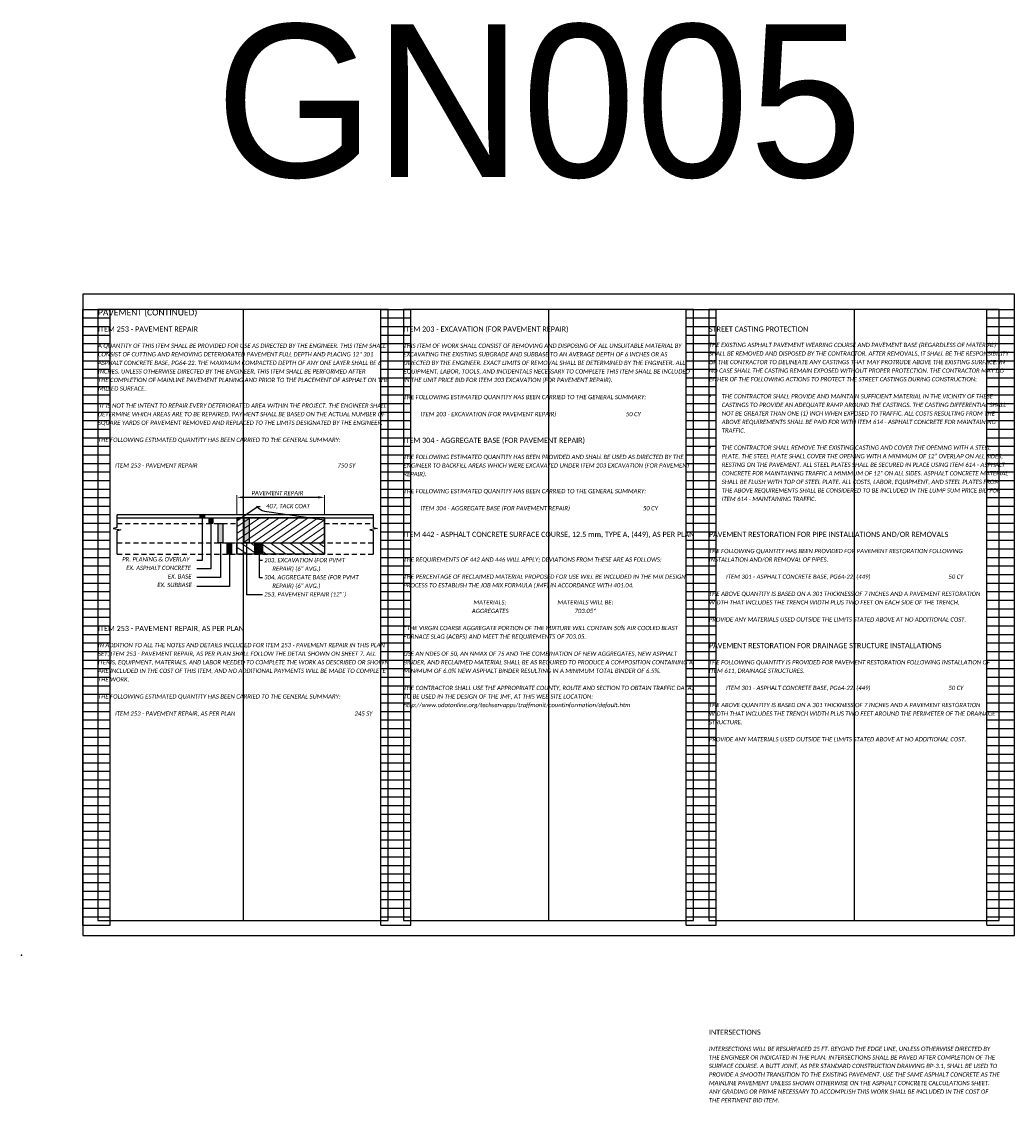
# Model space of a CAD drawing. Header units: feet. Extents: x -125 to 477, y -52 to 274.
# Tile 6 of 16: x 128 to 161, y 63 to 98. Entities that reach past the tile are written whole.
import ezdxf

# ---------------------------------------------------------------- set-up
doc = ezdxf.new("R2010")
doc.units = ezdxf.units.FT
doc.header["$MEASUREMENT"] = 0
doc.linetypes.add('OhDOT_USTN3', pattern=[0.22, 0.165, -0.055])
doc.layers.add('0_VIEW', color=7, linetype='Continuous', plot=False)
doc.layers.add('SC_Scratch1', color=7, linetype='Continuous', plot=False)
for name, color, linetype in [('PV_P_Text', 7, 'Continuous'), ('SH_Border', 7, 'Continuous'), ('SH_Text', 7, 'Continuous'), ('TX_P_1', 7, 'Continuous'), ('XS_P_Pavt_Surface', 251, 'Continuous'), ('XS_X_Pavt', 133, 'OhDOT_USTN3')]:
    doc.layers.add(name, color=color, linetype=linetype)
doc.styles.add('P_Slanted-Bold_Normal', font='calibriz.ttf', dxfattribs={"height": 0.14})
doc.styles.add('P_Slanted-Bold_Title', font='calibriz.ttf', dxfattribs={"height": 0.2})
doc.styles.add('P_Slanted_Normal', font='calibrii.ttf', dxfattribs={"height": 0.14})
doc.styles.add('Slanted-Normal', font='font31.shx', dxfattribs={"height": 0.14})

# ---------------------------------------------------------------- blocks, each defined once
blk = doc.blocks.new('3COL')
at = {"layer": '0_VIEW', "color": 3, "linetype": 'Continuous'}
for p, q in [((2, 0.98), (2, 21.14)), ((2, 21.14), (2.9, 21.14)), ((2.9, 0.98), (2.9, 21.14)), ((11.76, 0.98), (11.76, 21.14)), ((11.76, 21.14), (12.74, 21.14)), ((12.74, 0.98), (12.74, 21.14)), ((21.76, 0.98), (21.76, 21.14)), ((21.76, 21.14), (22.74, 21.14)), ((22.74, 0.98), (22.74, 21.14)), ((31.6, 0.98), (31.6, 21.14)), ((31.6, 21.14), (32.5, 21.14)), ((32.5, 0.98), (32.5, 21.14)), ((2, 20.86), (2.9, 20.86)), ((2, 20.58), (2.9, 20.58)), ((11.76, 20.86), (12.74, 20.86)), ((11.76, 20.58), (12.74, 20.58)), ((21.76, 20.86), (22.74, 20.86)), ((21.76, 20.58), (22.74, 20.58)), ((31.6, 20.86), (32.5, 20.86)), ((31.6, 20.58), (32.5, 20.58)), ((2, 20.3), (2.9, 20.3)), ((11.76, 20.3), (12.74, 20.3)), ((21.76, 20.3), (22.74, 20.3)), ((31.6, 20.3), (32.5, 20.3)), ((2, 20.02), (2.9, 20.02)), ((11.76, 20.02), (12.74, 20.02)), ((21.76, 20.02), (22.74, 20.02)), ((31.6, 20.02), (32.5, 20.02)), ((2, 19.74), (2.9, 19.74)), ((2, 19.46), (2.9, 19.46)), ((11.76, 19.74), (12.74, 19.74)), ((11.76, 19.46), (12.74, 19.46)), ((21.76, 19.74), (22.74, 19.74)), ((21.76, 19.46), (22.74, 19.46)), ((31.6, 19.74), (32.5, 19.74)), ((31.6, 19.46), (32.5, 19.46)), ((2, 19.18), (2.9, 19.18)), ((11.76, 19.18), (12.74, 19.18)), ((21.76, 19.18), (22.74, 19.18)), ((31.6, 19.18), (32.5, 19.18)), ((2, 18.9), (2.9, 18.9)), ((11.76, 18.9), (12.74, 18.9)), ((21.76, 18.9), (22.74, 18.9)), ((31.6, 18.9), (32.5, 18.9)), ((2, 18.62), (2.9, 18.62)), ((11.76, 18.62), (12.74, 18.62)), ((21.76, 18.62), (22.74, 18.62)), ((31.6, 18.62), (32.5, 18.62)), ((2, 18.34), (2.9, 18.34)), ((2, 18.06), (2.9, 18.06)), ((11.76, 18.34), (12.74, 18.34)), ((11.76, 18.06), (12.74, 18.06)), ((21.76, 18.34), (22.74, 18.34)), ((21.76, 18.06), (22.74, 18.06)), ((31.6, 18.34), (32.5, 18.34)), ((31.6, 18.06), (32.5, 18.06)), ((2, 17.78), (2.9, 17.78)), ((11.76, 17.78), (12.74, 17.78)), ((21.76, 17.78), (22.74, 17.78)), ((31.6, 17.78), (32.5, 17.78)), ((2, 17.5), (2.9, 17.5)), ((11.76, 17.5), (12.74, 17.5)), ((21.76, 17.5), (22.74, 17.5)), ((31.6, 17.5), (32.5, 17.5)), ((2, 17.22), (2.9, 17.22)), ((11.76, 17.22), (12.74, 17.22)), ((21.76, 17.22), (22.74, 17.22)), ((31.6, 17.22), (32.5, 17.22)), ((2, 16.94), (2.9, 16.94)), ((2, 16.66), (2.9, 16.66)), ((11.76, 16.94), (12.74, 16.94)), ((11.76, 16.66), (12.74, 16.66)), ((21.76, 16.94), (22.74, 16.94)), ((21.76, 16.66), (22.74, 16.66)), ((31.6, 16.94), (32.5, 16.94)), ((31.6, 16.66), (32.5, 16.66)), ((2, 16.38), (2.9, 16.38)), ((11.76, 16.38), (12.74, 16.38)), ((21.76, 16.38), (22.74, 16.38)), ((31.6, 16.38), (32.5, 16.38)), ((2, 16.1), (2.9, 16.1)), ((11.76, 16.1), (12.74, 16.1)), ((21.76, 16.1), (22.74, 16.1)), ((31.6, 16.1), (32.5, 16.1)), ((2, 15.82), (2.9, 15.82)), ((11.76, 15.82), (12.74, 15.82)), ((21.76, 15.82), (22.74, 15.82)), ((31.6, 15.82), (32.5, 15.82)), ((2, 15.54), (2.9, 15.54)), ((2, 15.26), (2.9, 15.26)), ((11.76, 15.54), (12.74, 15.54)), ((11.76, 15.26), (12.74, 15.26)), ((21.76, 15.54), (22.74, 15.54)), ((21.76, 15.26), (22.74, 15.26)), ((31.6, 15.54), (32.5, 15.54)), ((31.6, 15.26), (32.5, 15.26)), ((2, 14.98), (2.9, 14.98)), ((11.76, 14.98), (12.74, 14.98)), ((21.76, 14.98), (22.74, 14.98)), ((31.6, 14.98), (32.5, 14.98)), ((2, 14.7), (2.9, 14.7)), ((11.76, 14.7), (12.74, 14.7)), ((21.76, 14.7), (22.74, 14.7)), ((31.6, 14.7), (32.5, 14.7)), ((2, 14.42), (2.9, 14.42)), ((11.76, 14.42), (12.74, 14.42)), ((21.76, 14.42), (22.74, 14.42)), ((31.6, 14.42), (32.5, 14.42)), ((2, 14.14), (2.9, 14.14)), ((2, 13.86), (2.9, 13.86)), ((11.76, 14.14), (12.74, 14.14)), ((11.76, 13.86), (12.74, 13.86)), ((21.76, 14.14), (22.74, 14.14)), ((21.76, 13.86), (22.74, 13.86)), ((31.6, 14.14), (32.5, 14.14)), ((31.6, 13.86), (32.5, 13.86)), ((2, 13.58), (2.9, 13.58)), ((11.76, 13.58), (12.74, 13.58)), ((21.76, 13.58), (22.74, 13.58)), ((31.6, 13.58), (32.5, 13.58)), ((2, 13.3), (2.9, 13.3)), ((11.76, 13.3), (12.74, 13.3)), ((21.76, 13.3), (22.74, 13.3)), ((31.6, 13.3), (32.5, 13.3)), ((2, 13.02), (2.9, 13.02)), ((2, 12.74), (2.9, 12.74)), ((11.76, 13.02), (12.74, 13.02)), ((11.76, 12.74), (12.74, 12.74)), ((21.76, 13.02), (22.74, 13.02)), ((21.76, 12.74), (22.74, 12.74)), ((31.6, 13.02), (32.5, 13.02)), ((31.6, 12.74), (32.5, 12.74)), ((2, 12.46), (2.9, 12.46)), ((11.76, 12.46), (12.74, 12.46)), ((21.76, 12.46), (22.74, 12.46)), ((31.6, 12.46), (32.5, 12.46)), ((2, 12.18), (2.9, 12.18)), ((11.76, 12.18), (12.74, 12.18)), ((21.76, 12.18), (22.74, 12.18)), ((31.6, 12.18), (32.5, 12.18)), ((2, 11.9), (2.9, 11.9)), ((11.76, 11.9), (12.74, 11.9)), ((21.76, 11.9), (22.74, 11.9)), ((31.6, 11.9), (32.5, 11.9)), ((2, 11.62), (2.9, 11.62)), ((2, 11.34), (2.9, 11.34)), ((11.76, 11.62), (12.74, 11.62)), ((11.76, 11.34), (12.74, 11.34)), ((21.76, 11.62), (22.74, 11.62)), ((21.76, 11.34), (22.74, 11.34)), ((31.6, 11.62), (32.5, 11.62)), ((31.6, 11.34), (32.5, 11.34)), ((2, 11.06), (2.9, 11.06)), ((11.76, 11.06), (12.74, 11.06)), ((21.76, 11.06), (22.74, 11.06)), ((31.6, 11.06), (32.5, 11.06)), ((2, 10.78), (2.9, 10.78)), ((11.76, 10.78), (12.74, 10.78)), ((21.76, 10.78), (22.74, 10.78)), ((31.6, 10.78), (32.5, 10.78)), ((2, 10.5), (2.9, 10.5)), ((11.76, 10.5), (12.74, 10.5)), ((21.76, 10.5), (22.74, 10.5)), ((31.6, 10.5), (32.5, 10.5)), ((2, 10.22), (2.9, 10.22)), ((2, 9.94), (2.9, 9.94)), ((11.76, 10.22), (12.74, 10.22)), ((11.76, 9.94), (12.74, 9.94)), ((21.76, 10.22), (22.74, 10.22)), ((21.76, 9.94), (22.74, 9.94)), ((31.6, 10.22), (32.5, 10.22)), ((31.6, 9.94), (32.5, 9.94)), ((2, 9.66), (2.9, 9.66)), ((11.76, 9.66), (12.74, 9.66)), ((21.76, 9.66), (22.74, 9.66)), ((31.6, 9.66), (32.5, 9.66)), ((2, 9.38), (2.9, 9.38)), ((11.76, 9.38), (12.74, 9.38)), ((21.76, 9.38), (22.74, 9.38)), ((31.6, 9.38), (32.5, 9.38)), ((2, 9.1), (2.9, 9.1)), ((11.76, 9.1), (12.74, 9.1)), ((21.76, 9.1), (22.74, 9.1)), ((31.6, 9.1), (32.5, 9.1)), ((2, 8.82), (2.9, 8.82)), ((2, 8.54), (2.9, 8.54)), ((11.76, 8.82), (12.74, 8.82)), ((11.76, 8.54), (12.74, 8.54)), ((21.76, 8.82), (22.74, 8.82)), ((21.76, 8.54), (22.74, 8.54)), ((31.6, 8.82), (32.5, 8.82)), ((31.6, 8.54), (32.5, 8.54)), ((2, 8.26), (2.9, 8.26)), ((11.76, 8.26), (12.74, 8.26)), ((21.76, 8.26), (22.74, 8.26)), ((31.6, 8.26), (32.5, 8.26)), ((2, 7.98), (2.9, 7.98)), ((11.76, 7.98), (12.74, 7.98)), ((21.76, 7.98), (22.74, 7.98)), ((31.6, 7.98), (32.5, 7.98)), ((2, 7.7), (2.9, 7.7)), ((11.76, 7.7), (12.74, 7.7)), ((21.76, 7.7), (22.74, 7.7)), ((31.6, 7.7), (32.5, 7.7)), ((2, 7.42), (2.9, 7.42)), ((2, 7.14), (2.9, 7.14)), ((11.76, 7.42), (12.74, 7.42)), ((11.76, 7.14), (12.74, 7.14)), ((21.76, 7.42), (22.74, 7.42)), ((21.76, 7.14), (22.74, 7.14)), ((31.6, 7.42), (32.5, 7.42)), ((31.6, 7.14), (32.5, 7.14)), ((2, 6.86), (2.9, 6.86)), ((11.76, 6.86), (12.74, 6.86)), ((21.76, 6.86), (22.74, 6.86)), ((31.6, 6.86), (32.5, 6.86)), ((2, 6.58), (2.9, 6.58)), ((11.76, 6.58), (12.74, 6.58)), ((21.76, 6.58), (22.74, 6.58)), ((31.6, 6.58), (32.5, 6.58)), ((2, 6.3), (2.9, 6.3)), ((2, 6.02), (2.9, 6.02)), ((11.76, 6.3), (12.74, 6.3)), ((11.76, 6.02), (12.74, 6.02)), ((21.76, 6.3), (22.74, 6.3)), ((21.76, 6.02), (22.74, 6.02)), ((31.6, 6.3), (32.5, 6.3)), ((31.6, 6.02), (32.5, 6.02)), ((2, 5.74), (2.9, 5.74)), ((11.76, 5.74), (12.74, 5.74)), ((21.76, 5.74), (22.74, 5.74)), ((31.6, 5.74), (32.5, 5.74)), ((2, 5.46), (2.9, 5.46)), ((11.76, 5.46), (12.74, 5.46)), ((21.76, 5.46), (22.74, 5.46)), ((31.6, 5.46), (32.5, 5.46)), ((2, 5.18), (2.9, 5.18)), ((11.76, 5.18), (12.74, 5.18)), ((21.76, 5.18), (22.74, 5.18)), ((31.6, 5.18), (32.5, 5.18)), ((2, 4.9), (2.9, 4.9)), ((2, 4.62), (2.9, 4.62)), ((11.76, 4.9), (12.74, 4.9)), ((11.76, 4.62), (12.74, 4.62)), ((21.76, 4.9), (22.74, 4.9)), ((21.76, 4.62), (22.74, 4.62)), ((31.6, 4.9), (32.5, 4.9)), ((31.6, 4.62), (32.5, 4.62)), ((2, 4.34), (2.9, 4.34)), ((11.76, 4.34), (12.74, 4.34)), ((21.76, 4.34), (22.74, 4.34)), ((31.6, 4.34), (32.5, 4.34)), ((2, 4.06), (2.9, 4.06)), ((11.76, 4.06), (12.74, 4.06)), ((21.76, 4.06), (22.74, 4.06)), ((31.6, 4.06), (32.5, 4.06)), ((2, 3.78), (2.9, 3.78)), ((11.76, 3.78), (12.74, 3.78)), ((21.76, 3.78), (22.74, 3.78)), ((31.6, 3.78), (32.5, 3.78)), ((2, 3.5), (2.9, 3.5)), ((2, 3.22), (2.9, 3.22)), ((11.76, 3.5), (12.74, 3.5)), ((11.76, 3.22), (12.74, 3.22)), ((21.76, 3.5), (22.74, 3.5)), ((21.76, 3.22), (22.74, 3.22)), ((31.6, 3.5), (32.5, 3.5)), ((31.6, 3.22), (32.5, 3.22)), ((2, 2.94), (2.9, 2.94)), ((11.76, 2.94), (12.74, 2.94)), ((21.76, 2.94), (22.74, 2.94)), ((31.6, 2.94), (32.5, 2.94)), ((2, 2.66), (2.9, 2.66)), ((11.76, 2.66), (12.74, 2.66)), ((21.76, 2.66), (22.74, 2.66)), ((31.6, 2.66), (32.5, 2.66)), ((2, 2.38), (2.9, 2.38)), ((11.76, 2.38), (12.74, 2.38)), ((21.76, 2.38), (22.74, 2.38)), ((31.6, 2.38), (32.5, 2.38)), ((2, 2.1), (2.9, 2.1)), ((2, 1.82), (2.9, 1.82)), ((11.76, 2.1), (12.74, 2.1)), ((11.76, 1.82), (12.74, 1.82)), ((21.76, 2.1), (22.74, 2.1)), ((21.76, 1.82), (22.74, 1.82)), ((31.6, 2.1), (32.5, 2.1)), ((31.6, 1.82), (32.5, 1.82)), ((2, 1.54), (2.9, 1.54)), ((11.76, 1.54), (12.74, 1.54)), ((21.76, 1.54), (22.74, 1.54)), ((31.6, 1.54), (32.5, 1.54)), ((2, 1.26), (2.9, 1.26)), ((11.76, 1.26), (12.74, 1.26)), ((21.76, 1.26), (22.74, 1.26)), ((31.6, 1.26), (32.5, 1.26)), ((2, 0.98), (2.9, 0.98)), ((11.76, 0.98), (12.74, 0.98)), ((21.76, 0.98), (22.74, 0.98)), ((31.6, 0.98), (32.5, 0.98))]:
    blk.add_line(p, q, dxfattribs=at)
at = {"layer": '0_VIEW', "color": 3}
blk.add_lwpolyline([(2, 0.64), (32.5, 0.64), (32.5, 21.64), (2, 21.64)], close=True, dxfattribs=at)
at = {"layer": '0_VIEW', "color": 3, "linetype": 'Continuous'}
blk.add_point((0, 0), dxfattribs=at)

msp = doc.modelspace()

# ---------------------------------------------------------------- hatches: boundary and pattern name
at = {"layer": 'PV_P_Text', "linetype": 'Continuous'}
for points in [[(134.328, 82.319), (134.471, 82.319), (134.471, 82.225), (134.328, 82.225)], [(134.618, 82.225), (134.738, 82.225), (134.738, 82.038), (134.618, 82.038)], [(135.768, 82.225), (135.934, 82.225), (135.934, 81.398), (135.768, 81.398)], [(134.92, 82.038), (135.067, 82.038), (135.067, 81.398), (134.92, 81.398)], [(135.213, 81.398), (135.355, 81.398), (135.355, 81.031), (135.213, 81.031)], [(136.115, 81.398), (136.372, 81.398), (136.372, 81.031), (136.115, 81.031)]]:
    msp.add_hatch(color=1, dxfattribs=at).paths.add_polyline_path(points)
at = {"layer": 'XS_P_Pavt_Surface', "linetype": 'Continuous', "lineweight": 0}
h = msp.add_hatch(dxfattribs=at)
h.set_pattern_fill('USER', scale=0.182475, angle=35, style=0, pattern_type=0)
h.set_pattern_definition([(35, (136.43106, 81.66515), (-0.104663, 0.149474), [])])
h.paths.add_polyline_path([(135.531, 81.398), (138.399, 81.398), (138.399, 82.225), (135.531, 82.225)])
h = msp.add_hatch(dxfattribs=at)
h.set_pattern_fill('USER', scale=0.182475, angle=145, style=0, pattern_type=0)
h.set_pattern_definition([(145, (136.11114, 80.85874), (-0.104663, -0.149474), [])])
h.paths.add_polyline_path([(135.531, 81.398), (138.399, 81.398), (138.399, 81.031), (135.531, 81.031)])

# ---------------------------------------------------------------- linework, layer by layer
at = {"layer": 'PV_P_Text', "color": 7, "linetype": 'Continuous', "lineweight": 0}
for p, q in [((135.531, 82.319), (135.531, 82.961)), ((138.399, 82.319), (138.399, 82.961))]:
    msp.add_line(p, q, dxfattribs=at)
at = {"layer": 'PV_P_Text'}
for p, q in [((138.189, 82.891), (135.741, 82.891)), ((135.531, 82.125), (136.196, 82.579)), ((136.295, 82.579), (136.196, 82.579)), ((131.61, 81.904), (131.61, 82.319)), ((134.392, 82.225), (134.392, 80.828)), ((140.002, 81.904), (140.002, 82.319)), ((131.61, 81.904), (131.48, 81.87)), ((131.48, 81.87), (131.727, 81.824)), ((131.727, 81.824), (131.61, 81.79)), ((131.61, 81.031), (131.61, 81.79)), ((134.677, 82.038), (134.677, 80.548)), ((140.132, 81.87), (139.884, 81.824)), ((139.884, 81.824), (140.002, 81.79)), ((140.002, 81.904), (140.132, 81.87)), ((140.002, 81.031), (140.002, 81.79)), ((134.99, 81.398), (134.99, 80.268)), ((135.842, 81.398), (135.842, 79.702)), ((135.285, 81.031), (135.285, 79.973)), ((136.253, 81.031), (136.253, 80.253)), ((134.392, 80.828), (134.222, 80.828)), ((136.371, 80.828), (136.253, 80.828)), ((134.677, 80.548), (134.222, 80.548)), ((134.99, 80.268), (134.222, 80.268)), ((135.285, 79.973), (134.222, 79.973)), ((136.371, 80.253), (136.253, 80.253)), ((136.371, 79.702), (135.842, 79.702))]:
    msp.add_line(p, q, dxfattribs=at)
at = {"layer": 'PV_P_Text', "flags": 128}
msp.add_lwpolyline([(136.196, 82.579), (136.207, 82.566), (136.167, 82.607, 0.158005), (136.437, 82.435), (136.437, 82.435), (138.388, 82.158)], format="xyb", dxfattribs=at)
at = {"layer": 'PV_P_Text', "color": 1, "flags": 128}
for points in [[(134.328, 82.319), (134.471, 82.319), (134.471, 82.225), (134.328, 82.225), (134.328, 82.319)], [(134.618, 82.225), (134.738, 82.225), (134.738, 82.038), (134.618, 82.038), (134.618, 82.225)], [(135.768, 82.225), (135.934, 82.225), (135.934, 81.398), (135.768, 81.398), (135.768, 82.225)], [(134.92, 82.038), (135.067, 82.038), (135.067, 81.398), (134.92, 81.398), (134.92, 82.038)], [(135.213, 81.398), (135.355, 81.398), (135.355, 81.031), (135.213, 81.031), (135.213, 81.398)], [(136.115, 81.398), (136.372, 81.398), (136.372, 81.031), (136.115, 81.031), (136.115, 81.398)]]:
    msp.add_lwpolyline(points, dxfattribs=at)
at = {"layer": 'PV_P_Text'}
for points in [[(135.741, 82.926), (135.741, 82.856), (135.531, 82.891)], [(138.189, 82.926), (138.189, 82.856), (138.399, 82.891)]]:
    msp.add_solid(points, dxfattribs=at)
at = {"layer": 'SC_Scratch1'}
for p, q in [((135.731, 89.044), (135.731, 69.044)), ((145.731, 89.044), (145.731, 69.044)), ((155.731, 89.044), (155.731, 69.044))]:
    msp.add_line(p, q, dxfattribs=at)
for points in [[(130.481, 68.544), (160.981, 68.544), (160.981, 89.544), (130.481, 89.544)], [(130.981, 69.044), (140.481, 69.044), (140.481, 89.044), (130.981, 89.044)], [(140.981, 69.044), (150.481, 69.044), (150.481, 89.044), (140.981, 89.044)], [(150.981, 69.044), (160.481, 69.044), (160.481, 89.044), (150.981, 89.044)]]:
    msp.add_lwpolyline(points, close=True, dxfattribs=at)
at = {"layer": 'XS_P_Pavt_Surface'}
for p, q in [((140.002, 82.319), (131.61, 82.319)), ((131.61, 82.225), (140.002, 82.225)), ((135.531, 82.225), (135.531, 81.031)), ((138.399, 82.225), (138.399, 81.031))]:
    msp.add_line(p, q, dxfattribs=at)
at = {"layer": 'XS_P_Pavt_Surface', "flags": 128}
for points in [[(135.531, 81.398), (138.399, 81.398), (138.399, 82.225), (135.531, 82.225), (135.531, 81.398)], [(135.531, 81.398), (138.399, 81.398), (138.399, 81.031), (135.531, 81.031), (135.531, 81.398)]]:
    msp.add_lwpolyline(points, dxfattribs=at)
at = {"layer": 'XS_X_Pavt'}
for p, q in [((131.61, 82.038), (135.531, 82.038)), ((138.399, 82.038), (140.002, 82.038)), ((131.61, 81.398), (140.002, 81.398)), ((131.61, 81.031), (140.002, 81.031))]:
    msp.add_line(p, q, dxfattribs=at)

# ---------------------------------------------------------------- block references
at = {"layer": 'SC_Scratch1'}
msp.add_blockref('3COL', (128.481, 67.904), dxfattribs=at)

# ---------------------------------------------------------------- texts
at = {"layer": 'PV_P_Text', "color": 7, "style": 'P_Slanted_Normal'}
msp.add_text('PAVEMENT REPAIR', height=0.14, dxfattribs=at).set_placement((136.008, 82.961))
at = {"layer": 'PV_P_Text', "style": 'P_Slanted_Normal'}
for s, p in [('407, TACK COAT', (136.483, 82.533)), ('PR. PLANING & OVERLAY', (131.773, 80.793)), ('EX. ASPHALT CONCRETE', (131.906, 80.513)), ('EX. BASE', (133.268, 80.233)), ('304, AGGREGATE BASE (FOR PVMT', (136.421, 80.206)), ('     REPAIR) (6" AVG.)', (136.441, 80.486)), ('EX. SUBBASE', (132.922, 79.953)), ('     REPAIR) (6" AVG.)', (136.441, 79.926)), ('253, PAVEMENT REPAIR (12"`)', (136.421, 79.646))]:
    msp.add_text(s, height=0.14, dxfattribs=at).set_placement(p)
at = {"layer": 'SC_Scratch1', "color": 1, "insert": (145.422, 98.374), "char_height": 5, "width": 9.5, "attachment_point": 2, "style": 'Slanted-Normal'}
msp.add_mtext('GN005', dxfattribs=at)
at = {"layer": 'SH_Border', "style": 'P_Slanted_Normal'}
msp.add_text('203, EXCAVATION (FOR PVMT', height=0.14, dxfattribs=at).set_placement((136.421, 80.766))
at = {"layer": 'SH_Text', "char_height": 0.14, "width": 9.5, "attachment_point": 1, "line_spacing_factor": 1.2, "style": 'P_Slanted_Normal'}
for s, insert in [('\\A1;A QUANTITY OF THIS ITEM SHALL BE PROVIDED FOR USE AS DIRECTED BY THE ENGINEER. THIS ITEM SHALL CONSIST OF CUTTING AND REMOVING DETERIORATED PAVEMENT FULL DEPTH AND PLACING 12" 301 ASPHALT CONCRETE BASE, PG64-22. THE MAXIMUM COMPACTED DEPTH OF ANY ONE LAYER SHALL BE 6 INCHES. UNLESS OTHERWISE DIRECTED BY THE ENGINEER, THIS ITEM SHALL BE PERFORMED AFTER\\PTHE COMPLETION OF MAINLINE PAVEMENT PLANING AND PRIOR TO THE PLACEMENT OF ASPHALT ON THE MILLED SURFACE.\\P\\P IT IS NOT THE INTENT TO REPAIR EVERY DETERIORATED AREA WITHIN THE PROJECT. THE ENGINEER SHALL DETERMINE WHICH AREAS ARE TO BE REPAIRED. PAYMENT SHALL BE BASED ON THE ACTUAL NUMBER OF SQUARE YARDS OF PAVEMENT REMOVED AND REPLACED TO THE LIMITS DESIGNATED BY THE ENGINEER. \\P\\PTHE FOLLOWING ESTIMATED QUANTITY HAS BEEN CARRIED TO THE GENERAL SUMMARY:', (130.981, 87.924)), ('\\A1;THIS ITEM OF WORK SHALL CONSIST OF REMOVING AND DISPOSING OF ALL UNSUITABLE MATERIAL BY EXCAVATING THE EXISTING SUBGRADE AND SUBBASE TO AN AVERAGE DEPTH OF 6 INCHES OR AS DIRECTED BY THE ENGINEER. EXACT LIMITS OF REMOVAL SHALL BE DETERMINED BY THE ENGINEER. ALL EQUIPMENT, LABOR, TOOLS, AND INCIDENTALS NECESSARY TO COMPLETE THIS ITEM SHALL BE INCLUDED\\PIN THE UNIT PRICE BID FOR ITEM 203 EXCAVATION (FOR PAVEMENT REPAIR).\\P\\PTHE FOLLOWING ESTIMATED QUANTITY HAS BEEN CARRIED TO THE GENERAL SUMMARY:', (140.981, 87.924)), ('\\A1;THE EXISTING ASPHALT PAVEMENT WEARING COURSE AND PAVEMENT BASE (REGARDLESS OF MATERIAL) SHALL BE REMOVED AND DISPOSED BY THE CONTRACTOR. AFTER REMOVALS, IT SHALL BE THE RESPONSIBILITY OF THE CONTRACTOR TO DELINEATE ANY CASTINGS THAT MAY PROTRUDE ABOVE THE EXISTING SURFACE. IN NO CASE SHALL THE CASTING REMAIN EXPOSED WITHOUT PROPER PROTECTION. THE CONTRACTOR MAY DO EITHER OF THE FOLLOWING ACTIONS TO PROTECT THE STREET CASTINGS DURING CONSTRUCTION:\\P\\P\\pxi-3,l3,t3;{\\fSymbol|b0|i0|c2|p18;·^I}THE CONTRACTOR SHALL PROVIDE AND MAINTAIN SUFFICIENT MATERIAL IN THE VICINITY OF THESE CASTINGS TO PROVIDE AN ADEQUATE RAMP AROUND THE CASTINGS. THE CASTING DIFFERENTIAL SHALL NOT BE GREATER THAN ONE (1) INCH WHEN EXPOSED TO TRAFFIC. ALL COSTS RESULTING FROM THE ABOVE REQUIREMENTS SHALL BE PAID FOR WITH ITEM 614 - ASPHALT CONCRETE FOR MAINTAINING TRAFFIC.\\P\\pi0,l0,tz;\\P\\pi-3,l3,t3;{\\fSymbol|b0|i0|c2|p18;·^I}THE CONTRACTOR SHALL REMOVE THE EXISTING CASTING AND COVER THE OPENING WITH A STEEL PLATE. THE STEEL PLATE SHALL COVER THE OPENING WITH A MINIMUM OF 12" OVERLAP ON ALL SIDES, RESTING ON THE PAVEMENT. ALL STEEL PLATES SHALL BE SECURED IN PLACE USING ITEM 614 - ASPHALT CONCRETE FOR MAINTAINING TRAFFIC A MINIMUM OF 12" ON ALL SIDES. ASPHALT CONCRETE MATERIAL SHALL BE FLUSH WITH TOP OF STEEL PLATE. ALL COSTS, LABOR, EQUIPMENT, AND STEEL PLATES FROM THE ABOVE REQUIREMENTS SHALL BE CONSIDERED TO BE INCLUDED IN THE LUMP SUM PRICE BID FOR ITEM 614 - MAINTAINING TRAFFIC.', (150.981, 87.949)), ('\\A1;THE FOLLOWING ESTIMATED QUANTITY HAS BEEN PROVIDED AND SHALL BE USED AS DIRECTED BY THE ENGINEER TO BACKFILL AREAS WHICH WERE EXCAVATED UNDER ITEM 203 EXCAVATION (FOR PAVEMENT REPAIR).\\P\\PTHE FOLLOWING ESTIMATED QUANTITY HAS BEEN CARRIED TO THE GENERAL SUMMARY:', (140.981, 84.284)), ('\\P\\PTHE FOLLOWING QUANTITY HAS BEEN PROVIDED FOR PAVEMENT RESTORATION FOLLOWING INSTALLATION AND/OR REMOVAL OF PIPES. \\P\\P\\P\\PTHE ABOVE QUANTITY IS BASED ON A 301 THICKNESS OF 7 INCHES AND A PAVEMENT RESTORATION WIDTH THAT INCLUDES THE TRENCH WIDTH PLUS TWO FEET ON EACH SIDE OF THE TRENCH. \\P\\PPROVIDE ANY MATERIALS USED OUTSIDE THE LIMITS STATED ABOVE AT NO ADDITIONAL COST. ', (150.981, 81.764)), ('\\A1;THE REQUIREMENTS OF 442 AND 446 WILL APPLY; DEVIATIONS FROM THESE ARE AS FOLLOWS:\\P\\PTHE PERCENTAGE OF RECLAIMED MATERIAL PROPOSED FOR USE WILL BE INCLUDED IN THE MIX DESIGN PROCESS TO ESTABLISH THE JOB MIX FORMULA (JMF) IN ACCORDANCE WITH 401.04.\\P\\P^I^I^I^I MATERIALS:^I^I^IMATERIALS WILL BE:\\P^I^I^I^IAGGREGATES^I^I^I^I703.05*\\P\\P*THE VIRGIN COARSE AGGREGATE PORTION OF THE MIXTURE WILL CONTAIN 50% AIR COOLED BLAST FURNACE SLAG (ACBFS) AND MEET THE REQUIREMENTS OF 703.05.\\P\\PUSE AN NDES OF 50, AN NMAX OF 75 AND THE COMBINATION OF NEW AGGREGATES, NEW ASPHALT BINDER, AND RECLAIMED MATERIAL SHALL BE AS REQUIRED TO PRODUCE A COMPOSITION CONTAINING A MINIMUM OF 6.0% NEW ASPHALT BINDER RESULTING IN A MINIMUM TOTAL BINDER OF 6.5%.\\P\\PTHE CONTRACTOR SHALL USE THE APPROPRIATE COUNTY, ROUTE AND SECTION TO OBTAIN TRAFFIC DATA, TO BE USED IN THE DESIGN OF THE JMF, AT THIS WEB SITE LOCATION: http://www.odotonline.org/techservapps/traffmonit/countinformation/default.htm', (140.981, 80.924)), ('\\A1;IN ADDITION TO ALL THE NOTES AND DETAILS INCLUDED FOR ITEM 253 - PAVEMENT REPAIR IN THIS PLAN SET, ITEM 253 - PAVEMENT REPAIR, AS PER PLAN SHALL FOLLOW THE DETAIL SHOWN ON SHEET 7. ALL ITEMS, EQUIPMENT, MATERIALS, AND LABOR NEEDED TO COMPLETE THE WORK AS DESCRIBED OR SHOWN ARE INCLUDED IN THE COST OF THIS ITEM, AND NO ADDITIONAL PAYMENTS WILL BE MADE TO COMPLETE THE WORK.\\P\\PTHE FOLLOWING ESTIMATED QUANTITY HAS BEEN CARRIED TO THE GENERAL SUMMARY:', (130.981, 78.124)), ('\\P\\PTHE FOLLOWING QUANTITY IS PROVIDED FOR PAVEMENT RESTORATION FOLLOWING INSTALLATION OF ITEM 611, DRAINAGE STRUCTURES.\\P\\P\\P\\PTHE ABOVE QUANTITY IS BASED ON A 301 THICKNESS OF 7 INCHES AND A PAVEMENT RESTORATION WIDTH THAT INCLUDES THE TRENCH WIDTH PLUS TWO FEET AROUND THE PERIMETER OF THE DRAINAGE STRUCTURE. \\P\\PPROVIDE ANY MATERIALS USED OUTSIDE THE LIMITS STATED ABOVE AT NO ADDITIONAL COST. ', (150.981, 78.124)), ('\\A1;INTERSECTIONS WILL BE RESURFACED 25 FT. BEYOND THE EDGE LINE, UNLESS OTHERWISE DIRECTED BY THE ENGINEER OR INDICATED IN THE PLAN. INTERSECTIONS SHALL BE PAVED AFTER COMPLETION OF THE SURFACE COURSE. A BUTT JOINT, AS PER STANDARD CONSTRUCTION DRAWING BP-3.1, SHALL BE USED TO PROVIDE A SMOOTH TRANSITION TO THE EXISTING PAVEMENT. USE THE SAME ASPHALT CONCRETE AS THE MAINLINE PAVEMENT UNLESS SHOWN OTHERWISE ON THE ASPHALT CONCRETE CALCULATIONS SHEET. ANY GRADING OR PRIME NECESSARY TO ACCOMPLISH THIS WORK SHALL BE INCLUDED IN THE COST OF THE PERTINENT BID ITEM.', (150.981, 64.909))]:
    msp.add_mtext(s, dxfattribs=dict(at, insert=insert))
at = {"layer": 'TX_P_1', "color": 3, "width": 9.5, "attachment_point": 1}
for s, insert, char_height, style in [('PAVEMENT (CONTINUED)', (130.981, 89.044), 0.2, 'P_Slanted-Bold_Title'), ('PAVEMENT RESTORATION FOR PIPE INSTALLATIONS AND/OR REMOVALS ', (150.981, 81.764), 0.17, 'P_Slanted-Bold_Normal'), ('PAVEMENT RESTORATION FOR DRAINAGE STRUCTURE INSTALLATIONS', (150.981, 78.124), 0.17, 'P_Slanted-Bold_Normal')]:
    msp.add_mtext(s, dxfattribs=dict(at, insert=insert, char_height=char_height, style=style))
at = {"layer": 'TX_P_1', "color": 3, "char_height": 0.17, "width": 9.5, "attachment_point": 1, "line_spacing_factor": 1.2, "style": 'P_Slanted-Bold_Normal'}
for s, insert in [('ITEM 253 - PAVEMENT REPAIR', (130.981, 88.484)), ('ITEM 203 - EXCAVATION (FOR PAVEMENT REPAIR)', (140.981, 88.484)), ('STREET CASTING PROTECTION', (150.981, 88.484)), ('ITEM 304 - AGGREGATE BASE (FOR PAVEMENT REPAIR)', (140.981, 84.844)), ('ITEM 442 - ASPHALT CONCRETE SURFACE COURSE, 12.5 mm, TYPE A, (449), AS PER PLAN', (140.981, 81.764)), ('ITEM 253 - PAVEMENT REPAIR, AS PER PLAN', (130.981, 78.684)), ('INTERSECTIONS', (150.981, 65.469))]:
    msp.add_mtext(s, dxfattribs=dict(at, insert=insert))
at = {"layer": 'TX_P_1', "char_height": 0.14, "width": 9.5, "attachment_point": 1, "line_spacing_factor": 1.2, "style": 'P_Slanted_Normal'}
for s, insert in [('{\\C142;^IITEM 203 - EXCAVATION (FOR PAVEMENT REPAIR)^I^I^I^I^I\\C1;50\\C142; CY}', (140.981, 85.684)), ('{\\C142;^IITEM 253 - PAVEMENT REPAIR^I^I^I^I^I^I^I^I^I\\C1;750\\C142; SY}', (130.981, 84.004)), ('{\\C142;^IITEM 304 - AGGREGATE BASE (FOR PAVEMENT REPAIR)^I^I^I^I^I\\C1;50\\C142; CY}', (140.981, 82.604)), ('{\\C142;^IITEM 301 - ASPHALT CONCRETE BASE, PG64-22, (449)^I^I^I^I^I\\C1;50\\C142; CY}', (150.981, 80.364)), ('{\\C142;^IITEM 301 - ASPHALT CONCRETE BASE, PG64-22, (449)^I^I^I^I^I\\C1;50\\C142; CY}', (150.981, 76.724)), ('{\\C142;^IITEM 253 - PAVEMENT REPAIR, AS PER PLAN^I^I^I^I^I^I^I\\C1;245\\C142; SY}', (130.981, 75.884))]:
    msp.add_mtext(s, dxfattribs=dict(at, insert=insert))

doc.saveas('drawing.dxf')
